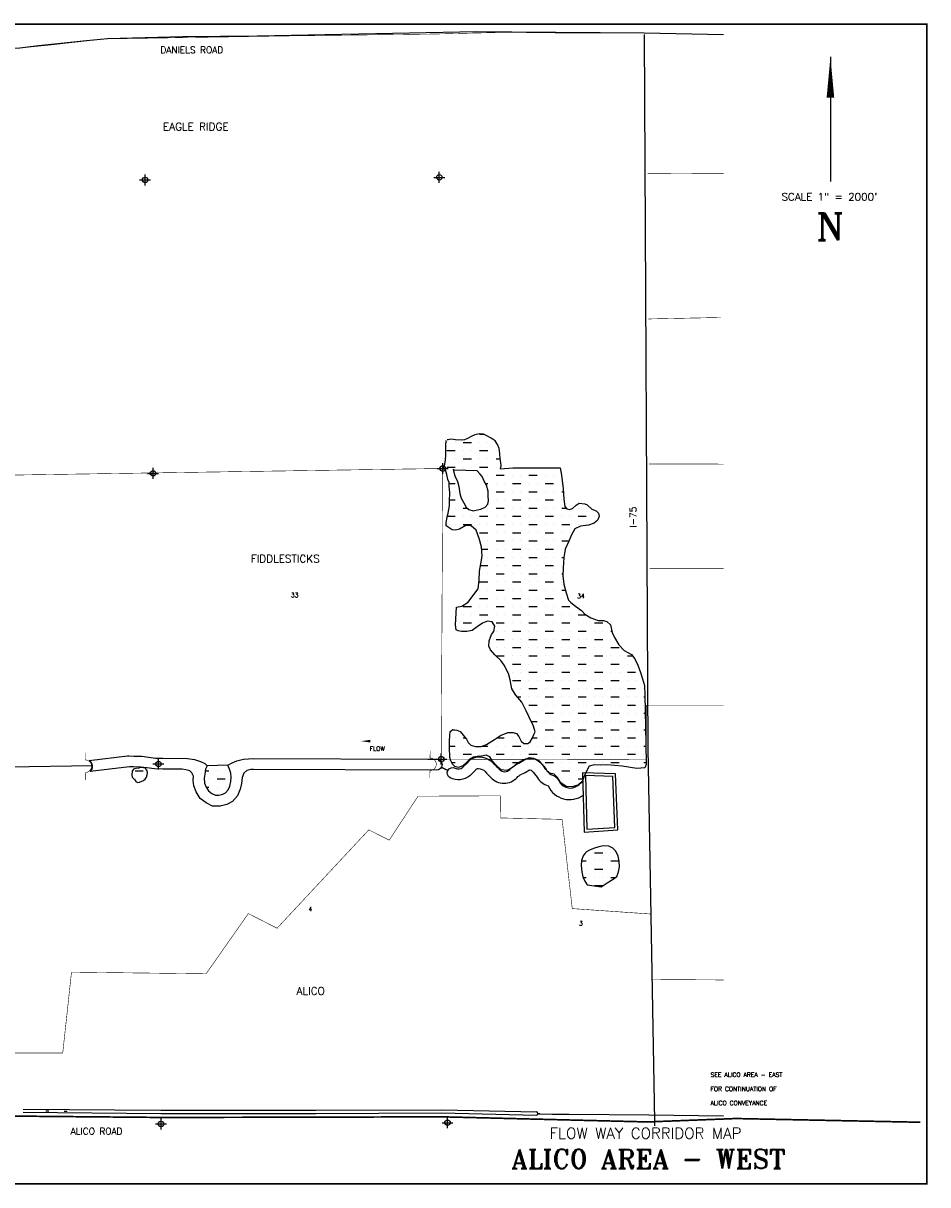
# Model space of a CAD drawing. Extents: x 195703 to 245193, y 763017 to 821397.
# Tile 5 of 6: x 228655 to 245193, y 784282 to 805512. Entities that reach past the tile are written whole.
import ezdxf
from ezdxf.enums import TextEntityAlignment as Align

# ---------------------------------------------------------------- set-up
doc = ezdxf.new("R2010")
doc.units = 0
doc.header["$LTSCALE"] = 800
doc.header["$PDMODE"] = 34
doc.header["$PDSIZE"] = 100
doc.linetypes.add('DASHED', pattern=[0])
doc.linetypes.add('STREAM', pattern=[0])
doc.layers.get('0').update_dxf_attribs({"linetype": 'CONTINUOUS'})
for name, color, linetype in [('BORDER', 1, 'CONTINUOUS'), ('CHANNEL', 5, 'CONTINUOUS'), ('HATCH', 3, 'CONTINUOUS'), ('MAJROADS', 9, 'CONTINUOUS'), ('PLAKES', 5, 'CONTINUOUS'), ('SEC', 2, 'CONTINUOUS'), ('STRUCTURES', 1, 'CONTINUOUS'), ('SUBBASINS', 6, 'DASHED'), ('TEXT', 7, 'CONTINUOUS'), ('WL-PRESERVE', 14, 'CONTINUOUS'), ('WSHEDS', 11, 'CONTINUOUS')]:
    doc.layers.add(name, color=color, linetype=linetype)
doc.layers.get('0').off()
doc.styles.get("Standard").update_dxf_attribs({"font": 'ROMANT'})

# ---------------------------------------------------------------- blocks, each defined once
blk = doc.blocks.new('WEIR')
at = {"layer": 'STRUCTURES', "color": 0, "const_width": 20}
blk.add_lwpolyline([(0, 498), (0, 230, -1), (0, -230), (0, -498)], format="xyb", dxfattribs=at)
blk = doc.blocks.new('*X')
at = {"color": 0}
for p, q in [((236400, 797850), (236400, 797850)), ((236550, 797850), (236550, 797850)), ((236700, 797850), (236850, 797850)), ((237000, 798000), (237071, 798000)), ((237000, 797850), (237000, 797850)), ((237150, 797850), (237150, 797850)), ((237300, 797850), (237304, 797850)), ((236400, 797700), (236550, 797700)), ((236700, 797700), (236700, 797700)), ((236850, 797700), (236850, 797700)), ((237000, 797700), (237150, 797700)), ((237300, 797700), (237300, 797700)), ((236400, 797550), (236400, 797550)), ((236400, 797400), (236550, 797400)), ((236550, 797550), (236550, 797550)), ((236700, 797550), (236850, 797550)), ((236700, 797400), (236700, 797400)), ((236850, 797400), (236850, 797400)), ((237000, 797550), (237000, 797550)), ((237000, 797400), (237150, 797400)), ((237150, 797550), (237150, 797550)), ((237300, 797550), (237376, 797550)), ((237300, 797400), (237300, 797400)), ((237150, 797250), (237150, 797250)), ((237300, 797250), (237450, 797250)), ((237600, 797250), (237600, 797250)), ((237750, 797250), (237750, 797250)), ((237900, 797250), (238050, 797250)), ((238200, 797250), (238200, 797250)), ((238350, 797250), (238350, 797250)), ((236444, 797100), (236550, 797100)), ((237109, 797100), (237150, 797100)), ((237300, 797100), (237300, 797100)), ((237450, 797100), (237450, 797100)), ((237600, 797100), (237750, 797100)), ((237900, 797100), (237900, 797100)), ((238050, 797100), (238050, 797100)), ((238200, 797100), (238350, 797100)), ((238500, 797100), (238500, 797100)), ((236449, 796800), (236550, 796800)), ((236550, 796950), (236550, 796950)), ((237300, 796950), (237450, 796950)), ((237300, 796800), (237300, 796800)), ((237450, 796800), (237450, 796800)), ((237600, 796950), (237600, 796950)), ((237600, 796800), (237750, 796800)), ((237750, 796950), (237750, 796950)), ((237900, 796950), (238050, 796950)), ((237900, 796800), (237900, 796800)), ((238050, 796800), (238050, 796800)), ((238200, 796950), (238200, 796950)), ((238200, 796800), (238350, 796800)), ((238350, 796950), (238350, 796950)), ((238500, 796950), (238530, 796950)), ((238500, 796800), (238500, 796800)), ((236550, 796650), (236550, 796650)), ((236700, 796650), (236770, 796650)), ((237150, 796650), (237150, 796650)), ((237300, 796650), (237450, 796650)), ((237600, 796650), (237600, 796650)), ((237750, 796650), (237750, 796650)), ((237900, 796650), (238050, 796650)), ((238200, 796650), (238200, 796650)), ((238350, 796650), (238350, 796650)), ((238500, 796650), (238582, 796650)), ((238800, 796650), (238800, 796650)), ((238950, 796650), (238950, 796650)), ((236400, 796350), (236400, 796350)), ((236412, 796500), (236550, 796500)), ((236550, 796350), (236550, 796350)), ((236700, 796500), (236700, 796500)), ((236700, 796350), (236850, 796350)), ((236850, 796500), (236850, 796500)), ((237000, 796500), (237150, 796500)), ((237000, 796350), (237000, 796350)), ((237150, 796350), (237150, 796350)), ((237300, 796500), (237300, 796500)), ((237300, 796350), (237450, 796350)), ((237450, 796500), (237450, 796500)), ((237600, 796500), (237750, 796500)), ((237600, 796350), (237600, 796350)), ((237750, 796350), (237750, 796350)), ((237900, 796500), (237900, 796500)), ((237900, 796350), (238050, 796350)), ((238050, 796500), (238050, 796500)), ((238200, 796500), (238350, 796500)), ((238200, 796350), (238200, 796350)), ((238350, 796350), (238350, 796350)), ((238500, 796500), (238500, 796500)), ((238500, 796350), (238650, 796350)), ((238650, 796500), (238650, 796500)), ((238800, 796500), (238950, 796500)), ((238800, 796350), (238800, 796350)), ((238950, 796350), (238950, 796350)), ((239100, 796500), (239100, 796500)), ((237000, 796200), (237150, 796200)), ((237300, 796200), (237300, 796200)), ((237450, 796200), (237450, 796200)), ((237600, 796200), (237750, 796200)), ((237900, 796200), (237900, 796200)), ((238050, 796200), (238050, 796200)), ((238200, 796200), (238350, 796200)), ((238500, 796200), (238500, 796200)), ((238650, 796200), (238650, 796200)), ((237150, 796050), (237150, 796050)), ((237300, 796050), (237450, 796050)), ((237600, 796050), (237600, 796050)), ((237750, 796050), (237750, 796050)), ((237900, 796050), (238050, 796050)), ((238200, 796050), (238200, 796050)), ((238350, 796050), (238350, 796050)), ((238500, 796050), (238632, 796050)), ((237036, 795900), (237150, 795900)), ((237150, 795750), (237150, 795750)), ((237300, 795900), (237300, 795900)), ((237300, 795750), (237450, 795750)), ((237450, 795900), (237450, 795900)), ((237600, 795900), (237750, 795900)), ((237600, 795750), (237600, 795750)), ((237750, 795750), (237750, 795750)), ((237900, 795900), (237900, 795900)), ((237900, 795750), (238050, 795750)), ((238050, 795900), (238050, 795900)), ((238200, 795900), (238350, 795900)), ((238200, 795750), (238200, 795750)), ((238350, 795750), (238350, 795750)), ((238500, 795900), (238500, 795900)), ((238500, 795750), (238541, 795750)), ((237014, 795600), (237150, 795600)), ((237300, 795600), (237300, 795600)), ((237450, 795600), (237450, 795600)), ((237600, 795600), (237750, 795600)), ((237900, 795600), (237900, 795600)), ((238050, 795600), (238050, 795600)), ((238200, 795600), (238350, 795600)), ((238500, 795600), (238500, 795600)), ((237000, 795450), (237000, 795450)), ((237000, 795300), (237150, 795300)), ((237150, 795450), (237150, 795450)), ((237300, 795450), (237450, 795450)), ((237300, 795300), (237300, 795300)), ((237450, 795300), (237450, 795300)), ((237600, 795450), (237600, 795450)), ((237600, 795300), (237750, 795300)), ((237750, 795450), (237750, 795450)), ((237900, 795450), (238050, 795450)), ((237900, 795300), (237900, 795300)), ((238050, 795300), (238050, 795300)), ((238200, 795450), (238200, 795450)), ((238200, 795300), (238350, 795300)), ((238350, 795450), (238350, 795450)), ((238500, 795450), (238522, 795450)), ((238500, 795300), (238500, 795300)), ((237000, 795150), (237000, 795150)), ((237150, 795150), (237150, 795150)), ((237300, 795150), (237450, 795150)), ((237600, 795150), (237600, 795150)), ((237750, 795150), (237750, 795150)), ((237900, 795150), (238050, 795150)), ((238200, 795150), (238200, 795150)), ((238350, 795150), (238350, 795150)), ((238500, 795150), (238566, 795150)), ((236700, 794850), (236850, 794850)), ((236850, 795000), (236850, 795000)), ((237000, 795000), (237150, 795000)), ((237000, 794850), (237000, 794850)), ((237150, 794850), (237150, 794850)), ((237300, 795000), (237300, 795000)), ((237300, 794850), (237450, 794850)), ((237450, 795000), (237450, 795000)), ((237600, 795000), (237750, 795000)), ((237600, 794850), (237600, 794850)), ((237750, 794850), (237750, 794850)), ((237900, 795000), (237900, 795000)), ((237900, 794850), (238050, 794850)), ((238050, 795000), (238050, 795000)), ((238200, 795000), (238350, 795000)), ((238200, 794850), (238200, 794850)), ((238350, 794850), (238350, 794850)), ((238500, 795000), (238500, 795000)), ((238500, 794850), (238650, 794850)), ((236700, 794700), (236700, 794700)), ((236850, 794700), (236850, 794700)), ((237000, 794700), (237150, 794700)), ((237300, 794700), (237300, 794700)), ((237450, 794700), (237450, 794700)), ((237600, 794700), (237750, 794700)), ((237900, 794700), (237900, 794700)), ((238050, 794700), (238050, 794700)), ((238200, 794700), (238350, 794700)), ((238500, 794700), (238500, 794700)), ((238650, 794700), (238650, 794700)), ((238800, 794700), (238940, 794700)), ((236700, 794550), (236850, 794550)), ((237000, 794550), (237000, 794550)), ((237300, 794550), (237450, 794550)), ((237600, 794550), (237600, 794550)), ((237750, 794550), (237750, 794550)), ((237900, 794550), (238050, 794550)), ((238200, 794550), (238200, 794550)), ((238350, 794550), (238350, 794550)), ((238500, 794550), (238650, 794550)), ((238800, 794550), (238800, 794550)), ((238950, 794550), (238950, 794550)), ((239100, 794550), (239250, 794550)), ((236700, 794400), (236700, 794400)), ((237300, 794400), (237300, 794400)), ((237300, 794250), (237450, 794250)), ((237450, 794400), (237450, 794400)), ((237600, 794400), (237750, 794400)), ((237600, 794250), (237600, 794250)), ((237750, 794250), (237750, 794250)), ((237900, 794400), (237900, 794400)), ((237900, 794250), (238050, 794250)), ((238050, 794400), (238050, 794400)), ((238200, 794400), (238350, 794400)), ((238200, 794250), (238200, 794250)), ((238350, 794250), (238350, 794250)), ((238500, 794400), (238500, 794400)), ((238500, 794250), (238650, 794250)), ((238650, 794400), (238650, 794400)), ((238800, 794400), (238950, 794400)), ((238800, 794250), (238800, 794250)), ((238950, 794250), (238950, 794250)), ((239100, 794400), (239100, 794400)), ((239100, 794250), (239250, 794250)), ((239250, 794400), (239250, 794400)), ((239400, 794400), (239417, 794400)), ((239400, 794250), (239400, 794250)), ((237300, 794100), (237300, 794100)), ((237450, 794100), (237450, 794100)), ((237600, 794100), (237750, 794100)), ((237900, 794100), (237900, 794100)), ((238050, 794100), (238050, 794100)), ((238200, 794100), (238350, 794100)), ((238500, 794100), (238500, 794100)), ((238650, 794100), (238650, 794100)), ((238800, 794100), (238950, 794100)), ((239100, 794100), (239100, 794100)), ((239250, 794100), (239250, 794100)), ((239400, 794100), (239550, 794100)), ((237300, 793950), (237450, 793950)), ((237450, 793800), (237450, 793800)), ((237600, 793950), (237600, 793950)), ((237600, 793800), (237750, 793800)), ((237750, 793950), (237750, 793950)), ((237900, 793950), (238050, 793950)), ((237900, 793800), (237900, 793800)), ((238050, 793800), (238050, 793800)), ((238200, 793950), (238200, 793950)), ((238200, 793800), (238350, 793800)), ((238350, 793950), (238350, 793950)), ((238500, 793950), (238650, 793950)), ((238500, 793800), (238500, 793800)), ((238650, 793800), (238650, 793800)), ((238800, 793950), (238800, 793950)), ((238800, 793800), (238950, 793800)), ((238950, 793950), (238950, 793950)), ((239100, 793950), (239250, 793950)), ((239100, 793800), (239100, 793800)), ((239250, 793800), (239250, 793800)), ((239400, 793950), (239400, 793950)), ((239400, 793800), (239550, 793800)), ((239550, 793950), (239550, 793950)), ((239700, 793950), (239794, 793950)), ((239700, 793800), (239700, 793800)), ((239850, 793800), (239850, 793800)), ((237600, 793650), (237600, 793650)), ((237750, 793650), (237750, 793650)), ((237900, 793650), (238050, 793650)), ((238200, 793650), (238200, 793650)), ((238350, 793650), (238350, 793650)), ((238500, 793650), (238650, 793650)), ((238800, 793650), (238800, 793650)), ((238950, 793650), (238950, 793650)), ((239100, 793650), (239250, 793650)), ((239400, 793650), (239400, 793650)), ((239550, 793650), (239550, 793650)), ((239700, 793650), (239850, 793650)), ((237600, 793500), (237750, 793500)), ((237900, 793500), (237900, 793500)), ((238050, 793500), (238050, 793500)), ((238200, 793500), (238350, 793500)), ((238500, 793500), (238500, 793500)), ((238650, 793500), (238650, 793500)), ((238800, 793500), (238950, 793500)), ((239100, 793500), (239100, 793500)), ((239250, 793500), (239250, 793500)), ((239400, 793500), (239550, 793500)), ((239700, 793500), (239700, 793500)), ((239850, 793500), (239850, 793500)), ((237600, 793350), (237600, 793350)), ((237692, 793200), (237750, 793200)), ((237750, 793350), (237750, 793350)), ((237900, 793350), (238050, 793350)), ((237900, 793200), (237900, 793200)), ((238050, 793200), (238050, 793200)), ((238200, 793350), (238200, 793350)), ((238200, 793200), (238350, 793200)), ((238350, 793350), (238350, 793350)), ((238500, 793350), (238650, 793350)), ((238500, 793200), (238500, 793200)), ((238650, 793200), (238650, 793200)), ((238800, 793350), (238800, 793350)), ((238800, 793200), (238950, 793200)), ((238950, 793350), (238950, 793350)), ((239100, 793350), (239250, 793350)), ((239100, 793200), (239100, 793200)), ((239250, 793200), (239250, 793200)), ((239400, 793350), (239400, 793350)), ((239400, 793200), (239550, 793200)), ((239550, 793350), (239550, 793350)), ((239700, 793350), (239850, 793350)), ((239700, 793200), (239700, 793200)), ((239850, 793200), (239850, 793200)), ((240000, 793350), (240000, 793350)), ((240000, 793200), (240020, 793200)), ((237900, 793050), (238050, 793050)), ((238200, 793050), (238200, 793050)), ((238350, 793050), (238350, 793050)), ((238500, 793050), (238650, 793050)), ((238800, 793050), (238800, 793050)), ((238950, 793050), (238950, 793050)), ((239100, 793050), (239250, 793050)), ((239400, 793050), (239400, 793050)), ((239550, 793050), (239550, 793050)), ((239700, 793050), (239850, 793050)), ((240000, 793050), (240000, 793050)), ((237900, 792900), (237900, 792900)), ((237943, 792750), (238050, 792750)), ((238050, 792900), (238050, 792900)), ((238200, 792900), (238350, 792900)), ((238200, 792750), (238200, 792750)), ((238350, 792750), (238350, 792750)), ((238500, 792900), (238500, 792900)), ((238500, 792750), (238650, 792750)), ((238650, 792900), (238650, 792900)), ((238800, 792900), (238950, 792900)), ((238800, 792750), (238800, 792750)), ((238950, 792750), (238950, 792750)), ((239100, 792900), (239100, 792900)), ((239100, 792750), (239250, 792750)), ((239250, 792900), (239250, 792900)), ((239400, 792900), (239550, 792900)), ((239400, 792750), (239400, 792750)), ((239550, 792750), (239550, 792750)), ((239700, 792900), (239700, 792900)), ((239700, 792750), (239850, 792750)), ((239850, 792900), (239850, 792900)), ((240000, 792900), (240027, 792900)), ((240000, 792750), (240000, 792750)), ((236501, 792600), (236542, 792600)), ((238050, 792600), (238050, 792600)), ((238200, 792600), (238350, 792600)), ((238500, 792600), (238500, 792600)), ((238650, 792600), (238650, 792600)), ((238800, 792600), (238950, 792600)), ((239100, 792600), (239100, 792600)), ((239250, 792600), (239250, 792600)), ((239400, 792600), (239550, 792600)), ((239700, 792600), (239700, 792600)), ((239850, 792600), (239850, 792600)), ((240000, 792600), (240033, 792600)), ((236447, 792300), (236550, 792300)), ((236550, 792450), (236550, 792450)), ((236700, 792450), (236740, 792450)), ((236700, 792300), (236700, 792300)), ((236850, 792300), (236850, 792300)), ((237050, 792300), (237150, 792300)), ((237300, 792300), (237300, 792300)), ((237316, 792450), (237450, 792450)), ((237450, 792300), (237450, 792300)), ((237600, 792450), (237600, 792450)), ((237600, 792300), (237750, 792300)), ((237900, 792300), (237900, 792300)), ((237965, 792450), (238050, 792450)), ((238050, 792300), (238050, 792300)), ((238200, 792450), (238200, 792450)), ((238200, 792300), (238350, 792300)), ((238350, 792450), (238350, 792450)), ((238500, 792450), (238650, 792450)), ((238500, 792300), (238500, 792300)), ((238650, 792300), (238650, 792300)), ((238800, 792450), (238800, 792450)), ((238800, 792300), (238950, 792300)), ((238950, 792450), (238950, 792450)), ((239100, 792450), (239250, 792450)), ((239100, 792300), (239100, 792300)), ((239250, 792300), (239250, 792300)), ((239400, 792450), (239400, 792450)), ((239400, 792300), (239550, 792300)), ((239550, 792450), (239550, 792450)), ((239700, 792450), (239850, 792450)), ((239700, 792300), (239700, 792300)), ((239850, 792300), (239850, 792300)), ((240000, 792450), (240000, 792450)), ((240000, 792300), (240039, 792300)), ((236550, 792150), (236550, 792150)), ((236700, 792150), (236850, 792150)), ((237000, 792150), (237000, 792150)), ((237150, 792150), (237150, 792150)), ((237300, 792150), (237450, 792150)), ((237600, 792150), (237600, 792150)), ((237750, 792150), (237750, 792150)), ((237900, 792150), (238050, 792150)), ((238200, 792150), (238200, 792150)), ((238350, 792150), (238350, 792150)), ((238500, 792150), (238650, 792150)), ((238800, 792150), (238800, 792150)), ((238950, 792150), (238950, 792150)), ((239100, 792150), (239250, 792150)), ((239400, 792150), (239400, 792150)), ((239550, 792150), (239550, 792150)), ((239700, 792150), (239850, 792150)), ((240000, 792150), (240000, 792150)), ((236487, 792000), (236550, 792000)), ((236700, 792000), (236700, 792000)), ((237300, 792000), (237300, 792000)), ((237450, 792000), (237450, 792000)), ((237600, 792000), (237716, 792000)), ((238200, 792000), (238350, 792000)), ((238500, 792000), (238500, 792000)), ((238650, 792000), (238650, 792000)), ((238800, 792000), (238950, 792000)), ((239100, 792000), (239100, 792000)), ((239250, 792000), (239250, 792000)), ((239400, 792000), (239550, 792000)), ((239700, 792000), (239700, 792000)), ((239850, 792000), (239850, 792000)), ((240000, 792000), (240046, 792000)), ((230700, 791850), (230850, 791850)), ((230700, 791700), (230700, 791700)), ((230850, 791700), (230850, 791700)), ((231982, 791850), (232050, 791850)), ((232050, 791700), (232050, 791700)), ((232200, 791850), (232200, 791850)), ((232200, 791700), (232350, 791700)), ((232350, 791850), (232350, 791850)), ((238350, 791850), (238350, 791850)), ((238500, 791850), (238650, 791850)), ((238500, 791700), (238500, 791700)), ((238650, 791700), (238650, 791700)), ((238800, 791850), (238800, 791850)), ((238800, 791700), (238893, 791700)), ((238950, 791850), (238950, 791850)), ((231998, 791550), (232050, 791550)), ((232200, 791550), (232200, 791550)), ((232350, 791550), (232350, 791550)), ((238862, 790200), (238950, 790200)), ((238950, 790350), (238950, 790350)), ((239100, 790350), (239250, 790350)), ((239100, 790200), (239100, 790200)), ((239250, 790200), (239250, 790200)), ((239400, 790350), (239400, 790350)), ((239400, 790200), (239549, 790200)), ((238950, 790050), (238950, 790050)), ((239100, 790050), (239250, 790050)), ((239400, 790050), (239400, 790050)), ((238892, 789900), (238950, 789900)), ((239100, 789900), (239100, 789900)), ((239100, 789750), (239250, 789750)), ((239250, 789900), (239250, 789900)), ((239400, 789900), (239486, 789900))]:
    blk.add_line(p, q, dxfattribs=at)
blk = doc.blocks.new('FLARROW')
at = {"layer": 'PLAKES', "color": 0}
blk.add_lwpolyline([(0, 0, 0, 0.05, 0), (0.168, 0, 0, 0, -0.087559), (0.267, -0.018, 0, 0, 0.245722), (0.355, -0.006, 0, 0, -0.309425), (0.492, -0.004, 0, 0, 0), (0.558, -0.006, 0, 0, 0)], format="xyseb", dxfattribs=at)
blk.add_text('FLOW', height=0.08, dxfattribs=at).set_placement((0.295, -0.176), align=Align.CENTER)

msp = doc.modelspace()

# ---------------------------------------------------------------- linework, layer by layer
at = {"layer": 'BORDER', "color": 0, "const_width": 29.7}
msp.add_lwpolyline([(212508, 784297), (245178, 784297), (245178, 805497), (212508, 805497)], close=True, dxfattribs=at)
at = {"layer": 'BORDER', "color": 0, "const_width": 25}
msp.add_lwpolyline([(236288, 791918), (236423, 791852)], dxfattribs=at)
at = {"layer": 'CHANNEL', "color": 0, "linetype": 'STREAM'}
msp.add_lwpolyline([(229920, 791937), (228381, 791915), (228397, 789354), (225541, 789317), (225528, 789938), (222975, 790159), (222895, 790206), (220486, 790431)], dxfattribs=at)
at = {"layer": 'CHANNEL', "color": 0, "linetype": 'CONTINUOUS'}
for points in [[(228655, 785667), (231172, 785644), (233833, 785647)], [(228655, 785607), (231172, 785584), (233833, 785587)]]:
    msp.add_lwpolyline(points, dxfattribs=at)
at = {"layer": 'MAJROADS', "color": 0}
for points in [[(241460, 805302), (240009, 805329), (237589, 805350), (236951, 805352), (232941, 805273), (231572, 805261), (230197, 805229), (229811, 805189), (228932, 805096), (228592, 805056), (228320, 805043), (227887, 805077), (227238, 805166), (226967, 805208), (225526, 805241), (221175, 805179), (220681, 805144), (220295, 805132), (220103, 805112), (219301, 805119), (218736, 805134), (214975, 805123), (214377, 805122)], [(240008, 805305), (240073, 792256), (240195, 785452), (240195, 785359)], [(223364, 785354), (223747, 785469), (224200, 785533), (224938, 785536), (225885, 785562), (231172, 785514), (234004, 785518), (236308, 785525), (240094, 785431), (241460, 785484)]]:
    msp.add_lwpolyline(points, dxfattribs=at)
at = {"layer": 'PLAKES', "color": 0}
for points in [[(230599, 791921), (229881, 791833, 0.4971), (229859, 792034), (230564, 792121)], [(230564, 792121), (230584, 792121), (230679, 792119), (230824, 792115), (230944, 792099), (231072, 792082), (231209, 792077), (231656, 792076), (231785, 792053), (231898, 792020), (231975, 791979), (232017, 791941), (231987, 791881), (231973, 791789), (231961, 791711), (231972, 791623), (231998, 791550), (232040, 791483), (232105, 791436), (232168, 791403), (232233, 791401), (232304, 791419), (232354, 791446), (232403, 791501), (232432, 791570), (232449, 791654), (232455, 791732), (232449, 791808), (232428, 791877), (232406, 791923), (232394, 791949), (232465, 791990), (232559, 792031), (232685, 792064), (232866, 792072), (236050, 792063), (236208, 792062, -1.029252), (236214, 791862), (236208, 791862), (232866, 791872), (232815, 791872), (232746, 791852), (232691, 791808), (232660, 791726), (232646, 791619), (232624, 791511), (232575, 791393), (232480, 791287), (232378, 791231), (232256, 791200), (232115, 791204), (231999, 791266), (231892, 791343), (231817, 791462), (231776, 791576), (231764, 791669), (231766, 791748), (231736, 791811), (231700, 791850), (231629, 791866), (231553, 791876), (231206, 791877), (231056, 791882), (230917, 791900), (230808, 791915), (230673, 791919), (230599, 791921)], [(236459, 791722, -1), (236553, 791898, 0.307406), (236692, 791912), (236788, 792008, -0.254625), (237008, 792104, -0.180675), (237256, 791985, -0.004103), (237363, 791873, 0.434094), (237549, 791873, -0.088094), (237684, 791974, 0.0158), (237808, 792042, -0.334537), (238101, 792008, -0.061314), (238231, 791850, 0.174002), (238332, 791771, -0.211221), (238445, 791670, 0.480905), (238795, 791580, 0.047679), (238887, 791664, -2.236283)], [(236821, 791759), (236929, 791867, -0.295773), (236978, 791893, -0.180675), (237100, 791835, -0.004103), (237204, 791725, 0.434094), (237683, 791725, -0.088094), (237762, 791784, 0.0158), (237897, 791858, -0.334537), (237951, 791851, -0.061314), (238049, 791731, 0.170352), (238252, 791571, 0.470146), (238894, 791403, 0.047679)], [(236821, 791759, -0.307406), (236459, 791722, 0.242517)]]:
    msp.add_lwpolyline(points, format="xyb", dxfattribs=at)
for points in [[(236318, 792062), (236318, 792061)], [(233833, 785647), (234004, 785648), (236310, 785655), (238037, 785613)], [(233833, 785587), (234004, 785588), (236309, 785595), (238035, 785553)], [(238078, 785581), (238323, 785575), (238639, 785573), (240092, 785562), (241460, 785543)]]:
    msp.add_lwpolyline(points, dxfattribs=at)
for points in [[(238883, 791812), (238913, 790730), (239526, 790767), (239481, 791792)], [(238935, 791760), (238961, 790783), (239474, 790814), (239433, 791743)]]:
    msp.add_lwpolyline(points, close=True, dxfattribs=at)
at = {"layer": 'PLAKES', "color": 0, "const_width": 25}
for points in [[(229068, 785632), (229128, 785633)], [(229403, 785624), (229463, 785625)], [(238052, 785582), (238104, 785581)]]:
    msp.add_lwpolyline(points, dxfattribs=at)
at = {"layer": 'PLAKES', "color": 0}
msp.add_arc((238032, 785583), 30.4, 277.4561, 79.6933, dxfattribs=at)
at = {"layer": 'SEC', "color": 0}
for p in [(230883, 802648), (236262, 802695), (236326, 797374), (231030, 797285), (236297, 792062), (231127, 791973), (236412, 785417), (231175, 785395)]:
    msp.add_point(p, dxfattribs=at)
at = {"layer": 'SUBBASINS', "color": 0, "const_width": 10}
for points in [[(241460, 805302), (239998, 805334), (238852, 805330), (237469, 805346), (236134, 805314), (233541, 805281), (230140, 805225), (229175, 805117), (228495, 805048), (228173, 805052)], [(241460, 802770), (240071, 802762)], [(241410, 800134), (240084, 800107)]]:
    msp.add_lwpolyline(points, dxfattribs=at)
msp.add_lwpolyline([(240097, 797455), (241460, 797454, 0.260683)], format="xyb", dxfattribs=at)
at = {"layer": 'SUBBASINS', "color": 0, "linetype": 'DASHED', "const_width": 10}
for points in [[(241460, 793049), (240047, 793049), (240047, 792049), (236297, 792062), (236326, 797374), (225801, 797213), (223437, 797203)], [(240107, 795549), (241460, 795549)], [(220660, 790005), (226071, 788162), (227241, 788103), (227576, 786691), (229378, 786691), (229538, 788169), (231998, 788138), (232771, 789239), (233296, 788971), (234974, 790770), (235347, 790581), (235873, 791384), (237377, 791392), (237381, 790987), (238507, 790961), (238693, 789330), (240127, 789231), (240149, 788034), (241460, 788026)]]:
    msp.add_lwpolyline(points, dxfattribs=at)
at = {"layer": 'TEXT', "color": 0}
msp.add_line((243413, 804895), (243413, 802618), dxfattribs=at)
msp.add_lwpolyline([(243413, 804895, 0, 139, 0), (243413, 804153, 139, 139, 0)], format="xyseb", dxfattribs=at)
at = {"layer": 'WL-PRESERVE', "color": 0}
for points in [[(238012, 792560), (237987, 792662), (237906, 792828), (237849, 792946), (237769, 793106), (237664, 793233), (237589, 793349), (237556, 793509), (237530, 793628), (237451, 793782), (237386, 793866), (237279, 793966), (237196, 794058), (237165, 794124), (237171, 794226), (237215, 794337), (237260, 794394), (237275, 794491), (237226, 794571), (237146, 794581), (237050, 794545), (236954, 794478), (236866, 794415), (236763, 794396), (236668, 794394), (236605, 794404), (236573, 794428), (236559, 794517), (236579, 794840), (236672, 794859), (236789, 794928), (236873, 795045), (236973, 795176), (236989, 795334), (237000, 795498), (237019, 795633), (237046, 795769), (237032, 795941), (236992, 796096), (236935, 796249), (236845, 796324), (236834, 796325), (236746, 796330), (236634, 796268), (236560, 796245), (236498, 796251), (236498, 796251), (236387, 796327), (236385, 796385), (236415, 796514), (236423, 796556), (236446, 796691), (236449, 796785), (236453, 796931), (236445, 797059), (236443, 797117), (236416, 797171), (236402, 797267), (236377, 797350), (236335, 797370), (236344, 797399), (236361, 797454), (236376, 797532), (236380, 797615), (236381, 797703), (236379, 797797), (236387, 797887)], [(236992, 798006), (236911, 797989), (236842, 797961), (236779, 797924), (236723, 797898), (236664, 797890), (236559, 797897), (236520, 797903), (236476, 797907), (236423, 797899), (236406, 797897)], [(237383, 797368), (237391, 797422), (237388, 797481), (237376, 797549), (237368, 797649), (237359, 797739), (237328, 797814), (237286, 797877), (237208, 797929), (237118, 797979), (237068, 798001), (236992, 798006)], [(237383, 797368), (237604, 797386), (238472, 797389), (238498, 797251), (238526, 797005), (238538, 796816), (238558, 796682), (238593, 796636), (238641, 796626), (238698, 796640), (238763, 796702), (238821, 796738), (238920, 796730), (238964, 796707), (239053, 796628), (239131, 796599), (239170, 796555), (239184, 796503), (239161, 796433), (239136, 796410), (239094, 796372), (238990, 796337), (238845, 796320), (238741, 796271), (238677, 796162), (238629, 796045), (238565, 795898), (238541, 795745), (238526, 795552), (238521, 795414), (238537, 795262), (238579, 795104), (238622, 794970), (238666, 794924), (238753, 794856), (238860, 794780), (238925, 794709), (239034, 794644), (239167, 794598), (239262, 794597), (239323, 794580), (239390, 794518), (239423, 794374), (239467, 794285), (239546, 794153), (239642, 794048), (239774, 793975), (239839, 793894), (239893, 793782), (239942, 793643), (239978, 793531), (240015, 793408), (240020, 793240), (240038, 792347), (240047, 791963), (240020, 791905), (239874, 791892), (239604, 791935), (239324, 791959), (239202, 791954), (239095, 791958), (239005, 791931), (238922, 791778), (238881, 791667), (238793, 791589), (238686, 791558), (238580, 791560), (238485, 791631), (238422, 791725), (238361, 791785), (238284, 791807), (238210, 791874), (238152, 791956), (238087, 792032), (237991, 792076), (237903, 792083), (237791, 792043), (237701, 791992), (237600, 791908), (237494, 791852), (237392, 791865), (237303, 791952), (237237, 792027), (237186, 792102), (237121, 792134), (237034, 792119), (236955, 792111), (236886, 792099), (236816, 792055), (236766, 792009), (236692, 791942), (236614, 791910), (236549, 791928), (236502, 791968), (236470, 792032), (236457, 792092), (236447, 792274), (236447, 792393), (236454, 792494), (236458, 792568), (236508, 792605), (236582, 792594), (236642, 792566), (236701, 792498), (236758, 792428), (236788, 792364), (236840, 792317), (236923, 792293), (237029, 792292), (237128, 792328), (237271, 792421), (237383, 792493), (237518, 792549), (237612, 792547), (237671, 792528), (237714, 792475), (237757, 792388), (237808, 792345), (237880, 792346), (237899, 792359), (237924, 792376), (237967, 792453), (237997, 792524), (238012, 792560)]]:
    msp.add_lwpolyline(points, dxfattribs=at)
for points in [[(236513, 797353), (236549, 797241), (236596, 797137), (236621, 797045), (236639, 796915), (236662, 796831), (236712, 796749), (236751, 796665), (236801, 796626), (236882, 796598), (236959, 796616), (237023, 796633), (237098, 796668), (237148, 796723), (237164, 796783), (237154, 796874), (237153, 796959), (237127, 797071), (237084, 797141), (237043, 797226), (237005, 797274), (236957, 797331), (236538, 797344)], [(230766, 791899), (230715, 791891), (230672, 791878), (230645, 791843), (230639, 791777), (230650, 791733), (230694, 791684), (230717, 791656), (230752, 791633), (230784, 791640), (230822, 791657), (230852, 791671), (230883, 791696), (230910, 791733), (230922, 791776), (230926, 791820), (230918, 791858), (230899, 791886), (230876, 791900), (230852, 791904), (230817, 791908), (230782, 791901)], [(232017, 791941), (231987, 791881), (231973, 791789), (231961, 791711), (231972, 791623), (231998, 791550), (232040, 791483), (232105, 791436), (232168, 791403), (232233, 791401), (232304, 791419), (232354, 791446), (232403, 791501), (232432, 791570), (232449, 791654), (232455, 791732), (232449, 791808), (232428, 791877), (232406, 791923), (232394, 791949)], [(238891, 790296), (238863, 790210), (238856, 790117), (238865, 790004), (238888, 789911), (238922, 789831), (238968, 789763), (239223, 789727), (239333, 789799), (239442, 789865), (239505, 789915), (239540, 789999), (239556, 790095), (239549, 790196), (239531, 790286), (239490, 790379), (239434, 790436), (239361, 790470), (239262, 790475), (239180, 790458), (239080, 790430), (239008, 790398), (238953, 790365), (238927, 790345)]]:
    msp.add_lwpolyline(points, close=True, dxfattribs=at)
at = {"layer": 'WSHEDS', "color": 0, "const_width": 30}
msp.add_lwpolyline([(245057, 785425), (241682, 785493), (240072, 785431), (236286, 785525), (233981, 785517), (231149, 785513), (225862, 785561), (224915, 785535), (224178, 785532), (223725, 785469), (223288, 785338)], dxfattribs=at)

# ---------------------------------------------------------------- block references
at = {"layer": 'HATCH', "color": 0}
msp.add_blockref('*X', (0, 0), dxfattribs=at)
msp.add_blockref('*X', (0, 0), dxfattribs=at)
msp.add_blockref('*X', (0, 0), dxfattribs=at)
msp.add_blockref('*X', (0, 0), dxfattribs=at)
msp.add_blockref('*X', (0, 0), dxfattribs=at)
msp.add_blockref('*X', (0, 0), dxfattribs=at)
at = {"layer": 'PLAKES', "color": 0, "xscale": 1000, "yscale": 1000, "zscale": 1000}
msp.add_blockref('FLARROW', (234833, 792390), dxfattribs=at)
at = {"layer": 'STRUCTURES', "color": 0, "xscale": 0.5, "yscale": 0.5, "zscale": 0.5}
for p, rotation in [((229789, 791932), 0.1995382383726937), ((236092, 791968), 359.3097228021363)]:
    msp.add_blockref('WEIR', p, dxfattribs=dict(at, rotation=rotation))

# ---------------------------------------------------------------- texts
at = {"layer": 'MAJROADS', "color": 0}
for s, p in [('DANIELS ROAD', (231164, 804964)), ('ALICO ROAD', (229523, 785200))]:
    msp.add_text(s, height=120, dxfattribs=at).set_placement(p)
msp.add_text('I-75', height=120, rotation=90.2861, dxfattribs=at).set_placement((239866, 796294))
at = {"layer": 'TEXT', "color": 0}
for s, height, p in [('EAGLE RIDGE', 140, (231210, 803553)), ('FIDDLESTICKS', 140, (232816, 795654)), ('ALICO ', 140, (233653, 787755)), ('SEE ALICO AREA - EAST', 80, (241221, 786254)), ('FOR CONTINUATION OF', 80, (241221, 785995)), ('ALICO CONVEYANCE', 80, (241221, 785736))]:
    msp.add_text(s, height=height, dxfattribs=at).set_placement(p)
for s, height, p in [('SCALE 1" = 2000\'', 138.6, (243395, 802270)), ('N', 495, (243408, 801546)), ('33', 80, (233618, 795019)), ('34', 80, (238852, 795001)), ('4', 80, (233906, 789282)), ('3', 80, (238852, 789020)), ('FLOW WAY CORRIDOR MAP', 200, (240033, 785124)), ('ALICO AREA - WEST', 350, (240085, 784579))]:
    msp.add_text(s, height=height, dxfattribs=at).set_placement(p, align=Align.CENTER)

doc.saveas('drawing.dxf')
